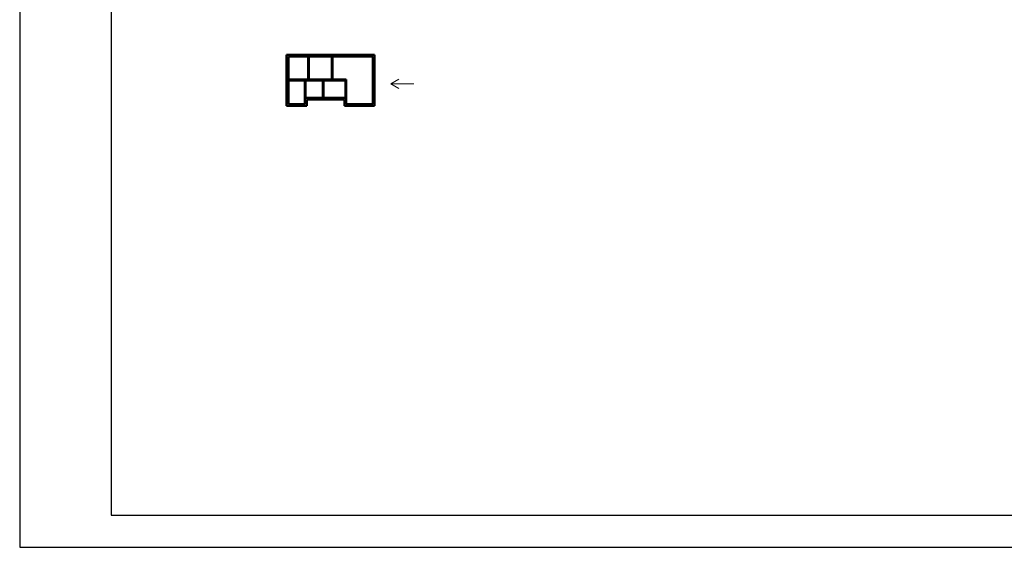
# Model space of a CAD drawing. Header units: inches. Extents: x 72095 to 82628, y -36879 to -32162.
# Tile 16 of 34: x 74228 to 75303, y -35263 to -34687. Entities that reach past the tile are written whole.
import ezdxf

# ---------------------------------------------------------------- set-up
doc = ezdxf.new("R2010")
doc.units = ezdxf.units.IN
doc.header["$MEASUREMENT"] = 0
doc.layers.add('_tabelka', color=4, linetype='Continuous')
doc.layers.add('WYMIARY', color=6, linetype='Continuous', lineweight=15)
doc.layers.add('Ściany nośne', color=5, linetype='Continuous', lineweight=50)

msp = doc.modelspace()

# ---------------------------------------------------------------- linework, layer by layer
at = {"layer": '_tabelka', "linetype": 'Continuous', "ltscale": 10}
for points in [[(74228, -35262.954), (76328, -35262.954), (76328, -33777.954), (74228, -33777.954)], [(74328, -35227.954), (76293, -35227.954), (76293, -33812.954), (74328, -33812.954)]]:
    msp.add_lwpolyline(points, close=True, dxfattribs=at)
at = {"layer": 'WYMIARY', "color": 1}
msp.add_lwpolyline([(74642, -34761.891), (74633.339, -34756.891), (74642, -34751.891), (74633.339, -34756.891), (74658.339, -34756.891)], dxfattribs=at)
at = {"layer": 'Ściany nośne', "color": 4, "ltscale": 35}
for p, q in [((74615.383, -34725.094), (74519.373, -34725.094)), ((74519.373, -34780.904), (74519.373, -34725.094)), ((74613.433, -34727.044), (74521.323, -34727.044)), ((74521.323, -34778.954), (74521.323, -34727.044)), ((74542.913, -34751.899), (74542.913, -34727.044)), ((74543.613, -34751.899), (74543.613, -34727.044)), ((74568.713, -34751.899), (74568.713, -34727.044)), ((74569.413, -34751.899), (74569.413, -34727.044)), ((74613.433, -34778.954), (74613.433, -34727.044)), ((74615.383, -34780.904), (74615.383, -34725.094)), ((74584.583, -34751.899), (74521.323, -34751.899)), ((74584.583, -34753.099), (74521.323, -34753.099)), ((74539.373, -34753.099), (74539.373, -34771.954)), ((74540.073, -34771.954), (74540.073, -34753.099)), ((74558.843, -34771.954), (74558.843, -34753.099)), ((74559.543, -34771.954), (74559.543, -34753.099)), ((74583.883, -34771.954), (74583.883, -34753.099)), ((74584.583, -34771.954), (74584.583, -34751.899)), ((74539.373, -34778.954), (74539.373, -34771.954)), ((74584.583, -34771.954), (74539.373, -34771.954)), ((74541.323, -34780.904), (74541.323, -34773.904)), ((74582.633, -34773.904), (74541.323, -34773.904)), ((74582.633, -34780.904), (74582.633, -34773.904)), ((74584.583, -34771.954), (74584.583, -34778.954)), ((74519.373, -34780.904), (74541.323, -34780.904)), ((74521.323, -34778.954), (74539.373, -34778.954)), ((74615.383, -34780.904), (74582.633, -34780.904)), ((74613.433, -34778.954), (74584.583, -34778.954))]:
    msp.add_line(p, q, dxfattribs=at)

doc.saveas('drawing.dxf')
